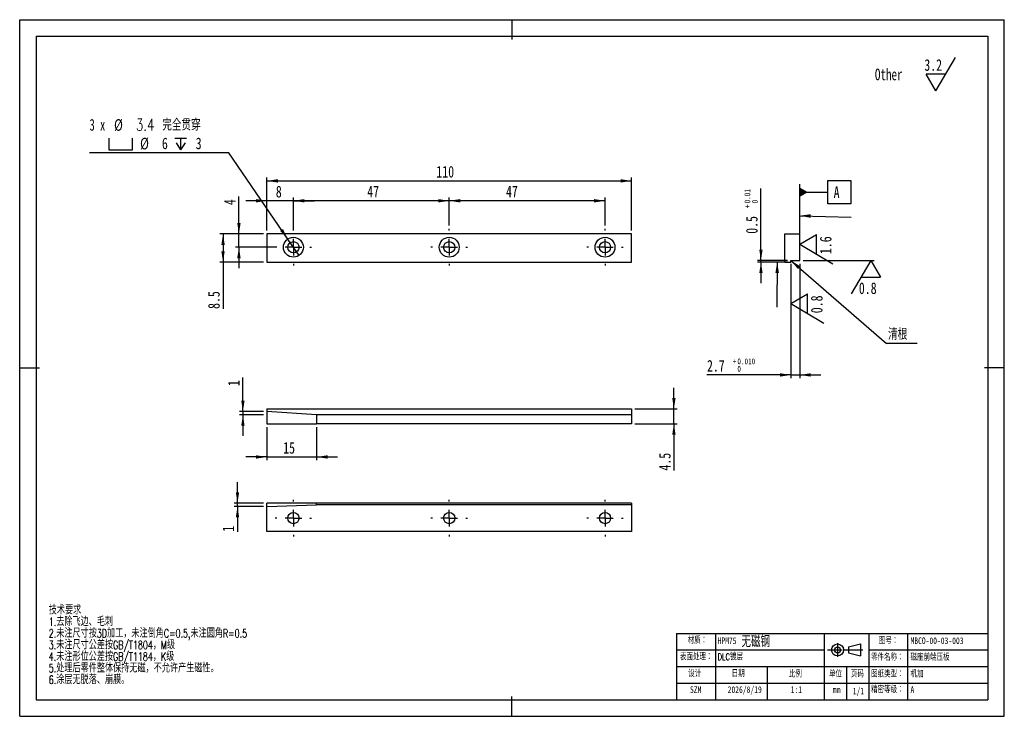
# Model space of a CAD drawing. Header units: millimetres. Extents: x 0 to 297, y 0 to 210.
import ezdxf

# ---------------------------------------------------------------- set-up
doc = ezdxf.new("R2010")
doc.units = ezdxf.units.MM
doc.linetypes.add('CENTERX2', pattern=[20.32, 12.7, -2.54, 2.54, -2.54])
doc.layers.add('中心线层', color=7, linetype='CENTERX2')
doc.layers.add('图框', color=7, linetype='Continuous')
for name, color, linetype, lineweight in [('文字层', 7, 'Continuous', 25), ('标注层', 7, 'Continuous', 25), ('符号标注层', 7, 'Continuous', 25)]:
    doc.layers.add(name, color=color, linetype=linetype, lineweight=lineweight)
doc.styles.add('SLDTEXTSTYLE0', font='TXT', dxfattribs={"width": 0.7, "bigfont": 'bigfont'})
doc.styles.add('SLDTEXTSTYLE1', font='TXT', dxfattribs={"width": 0.7})
doc.styles.add('SLDTEXTSTYLE2', font='TXT', dxfattribs={"width": 0.75, "bigfont": 'bigfont'})
doc.styles.add('SLDTEXTSTYLE3', font='TXT', dxfattribs={"width": 0.75})
doc.styles.add('SLDTEXTSTYLE4', font='TXT', dxfattribs={"width": 0.666667})
doc.dimstyles.new('SLDDIMSTYLE0', dxfattribs={"dimtxt": 3.5, "dimasz": 3.302, "dimexe": 0, "dimexo": 0.0625, "dimgap": 0.875, "dimtad": 1, "dimdec": 3, "dimrnd": 1e-09, "dimzin": 12, "dimdsep": 46, "dimtxsty": 'SLDTEXTSTYLE3', "dimsah": 1, "dimcen": 0.09, "dimadec": 0, "dimazin": 3, "dimtfac": 1, "dimtdec": 3, "dimtofl": 0, "dimtmove": 0, "dimatfit": 3, "dimfxl": 0, "dimfrac": 2, "dimtolj": 1, "dimtzin": 12, "dimarcsym": 0})
doc.dimstyles.new('SLDDIMSTYLE1', dxfattribs={"dimtxt": 3.5, "dimasz": 3.302, "dimexe": 0, "dimexo": 0.0625, "dimgap": 0.875, "dimtad": 1, "dimdec": 3, "dimrnd": 1e-09, "dimzin": 12, "dimdsep": 46, "dimtxsty": 'SLDTEXTSTYLE3', "dimsah": 1, "dimcen": 0.09, "dimadec": 0, "dimazin": 3, "dimtfac": 1, "dimtdec": 3, "dimtmove": 0, "dimatfit": 0, "dimfxl": 0, "dimfrac": 2, "dimtolj": 1, "dimtzin": 12, "dimarcsym": 0})
doc.dimstyles.new('SLDDIMSTYLE2', dxfattribs={"dimtxt": 3.5, "dimasz": 3.302, "dimexe": 0, "dimexo": 0.0625, "dimgap": 0.875, "dimtad": 0, "dimtih": 1, "dimtoh": 1, "dimdec": 1, "dimrnd": 1e-09, "dimzin": 12, "dimdsep": 46, "dimtxsty": 'SLDTEXTSTYLE3', "dimblk1": 'NONE', "dimsah": 1, "dimcen": 0, "dimadec": 0, "dimazin": 3, "dimtfac": 1, "dimtdec": 3, "dimtmove": 0, "dimatfit": 3, "dimldrblk": 'NONE', "dimfxl": 0, "dimfrac": 2, "dimtolj": 1, "dimtzin": 12, "dimarcsym": 0})
doc.dimstyles.new('SLDDIMSTYLE3', dxfattribs={"dimtxt": 3.5, "dimasz": 3.302, "dimexe": 0, "dimexo": 0.0625, "dimgap": 0.875, "dimtad": 1, "dimrnd": 1e-09, "dimdsep": 46, "dimtxsty": 'SLDTEXTSTYLE3', "dimsah": 1, "dimcen": 0.09, "dimadec": 0, "dimazin": 2, "dimtol": 1, "dimtp": 0.01, "dimtfac": 1, "dimtmove": 0, "dimatfit": 0, "dimfxl": 0, "dimfrac": 2, "dimtolj": 1, "dimarcsym": 0})
doc.dimstyles.new('SLDDIMSTYLE4', dxfattribs={"dimtxt": 3.5, "dimasz": 3.302, "dimexe": 0, "dimexo": 0.0625, "dimgap": 0.875, "dimtad": 1, "dimdec": 3, "dimrnd": 1e-09, "dimzin": 12, "dimdsep": 46, "dimtxsty": 'SLDTEXTSTYLE3', "dimsah": 1, "dimcen": 0.09, "dimadec": 0, "dimazin": 3, "dimtol": 1, "dimtp": 0.01, "dimtfac": 1, "dimtdec": 3, "dimtmove": 0, "dimatfit": 0, "dimfxl": 0, "dimfrac": 2, "dimtolj": 1, "dimtzin": 0, "dimarcsym": 0})
doc.dimstyles.new('SLDDIMSTYLE5', dxfattribs={"dimtxt": 0.18, "dimasz": 3.302, "dimexe": 0, "dimexo": 0.0625, "dimgap": 0, "dimtad": 0, "dimtih": 1, "dimtoh": 1, "dimdec": 0, "dimrnd": 1e-09, "dimzin": 0, "dimdsep": 46, "dimtxsty": 'Standard', "dimsah": 1, "dimcen": 0.09, "dimadec": 0, "dimazin": 0, "dimtfac": 3.302, "dimtdec": 0, "dimtofl": 0, "dimtmove": 0, "dimatfit": 3, "dimfxl": 0, "dimfrac": 2, "dimtolj": 1, "dimtzin": 0, "dimarcsym": 0})

# ---------------------------------------------------------------- blocks, each defined once
blk = doc.blocks.new('块1')
at = {"layer": '图框'}
for p, q in [((234.58, 92.12), (234.58, 85.23)), ((240.05, 90.27), (246.05, 91.77)), ((240.05, 90.27), (240.05, 87.27)), ((246.05, 91.77), (246.05, 85.77)), ((229.6, 88.84), (236.93, 88.84)), ((238.14, 88.84), (247.34, 88.84)), ((240.05, 87.27), (246.05, 85.77))]:
    blk.add_line(p, q, dxfattribs=at)
for radius in [3, 1.5]:
    blk.add_circle((234.58, 88.77), radius, dxfattribs=at)
blk = doc.blocks.new('SW_SFSYMBOL_0')
at = {"layer": '符号标注层', "color": 0}
for p, q in [((3.52, -5), (9.41, 5)), ((3.52, -5), (0.57, 0)), ((6.46, 0), (0.57, 0))]:
    blk.add_line(p, q, dxfattribs=at)
at = {"layer": '符号标注层', "color": 0, "insert": (0, 4.51), "char_height": 3.5, "attachment_point": 1, "style": 'SLDTEXTSTYLE3'}
blk.add_mtext('3.2', dxfattribs=at)
blk = doc.blocks.new('_D')
at = {"layer": '标注层'}
for p, q in [((74.55, 146.41), (74.55, 162.41)), ((74.55, 161.41), (184.55, 161.41)), ((184.55, 146.41), (184.55, 162.41))]:
    blk.add_line(p, q, dxfattribs=at)
for points in [[(74.55, 161.41), (77.86, 160.9), (77.86, 161.92)], [(184.55, 161.41), (181.25, 161.92), (181.25, 160.9)]]:
    blk.add_solid(points, dxfattribs=at)
at = {"layer": '标注层', "insert": (125.67, 165.92), "char_height": 3.5, "attachment_point": 1, "style": 'SLDTEXTSTYLE3'}
blk.add_mtext('110', dxfattribs=at)
blk = doc.blocks.new('_D_1')
at = {"layer": '标注层'}
for p, q in [((73.55, 145.41), (60.33, 145.41)), ((61.33, 145.41), (61.33, 136.91)), ((73.55, 136.91), (60.33, 136.91)), ((61.33, 136.91), (61.33, 122.8))]:
    blk.add_line(p, q, dxfattribs=at)
for points in [[(61.33, 145.41), (60.82, 142.11), (61.84, 142.11)], [(61.33, 136.91), (61.84, 140.21), (60.82, 140.21)]]:
    blk.add_solid(points, dxfattribs=at)
at = {"layer": '标注层', "insert": (56.82, 122.8), "char_height": 3.5, "attachment_point": 1, "rotation": 90, "style": 'SLDTEXTSTYLE3'}
blk.add_mtext('8.5', dxfattribs=at)
blk = doc.blocks.new('_D_2')
at = {"layer": '标注层'}
for p, q in [((74.55, 155.41), (68.2, 155.41)), ((74.55, 146.41), (74.55, 156.41)), ((82.55, 155.41), (74.55, 155.41)), ((82.55, 146.61), (82.55, 156.41)), ((82.55, 155.41), (88.9, 155.41))]:
    blk.add_line(p, q, dxfattribs=at)
for points in [[(74.55, 155.41), (71.25, 155.92), (71.25, 154.9)], [(82.55, 155.41), (85.86, 154.9), (85.86, 155.92)]]:
    blk.add_solid(points, dxfattribs=at)
at = {"layer": '标注层', "insert": (77.26, 159.92), "char_height": 3.5, "attachment_point": 1, "style": 'SLDTEXTSTYLE3'}
blk.add_mtext('8', dxfattribs=at)
blk = doc.blocks.new('_D_3')
at = {"layer": '标注层'}
for p, q in [((66.12, 145.41), (66.12, 156.7)), ((73.55, 145.41), (65.12, 145.41)), ((66.12, 141.41), (66.12, 145.41)), ((77.35, 141.41), (65.12, 141.41)), ((66.12, 141.41), (66.12, 135.06))]:
    blk.add_line(p, q, dxfattribs=at)
for points in [[(66.12, 145.41), (66.63, 148.71), (65.61, 148.71)], [(66.12, 141.41), (65.61, 138.11), (66.63, 138.11)]]:
    blk.add_solid(points, dxfattribs=at)
at = {"layer": '标注层', "insert": (61.61, 154.11), "char_height": 3.5, "attachment_point": 1, "rotation": 90, "style": 'SLDTEXTSTYLE3'}
blk.add_mtext('4', dxfattribs=at)
blk = doc.blocks.new('_D_4')
at = {"layer": '标注层'}
for p, q in [((129.55, 147.91), (129.55, 156.41)), ((176.55, 155.41), (129.55, 155.41)), ((176.55, 147.91), (176.55, 156.41))]:
    blk.add_line(p, q, dxfattribs=at)
for points in [[(129.55, 155.41), (132.86, 154.9), (132.86, 155.92)], [(176.55, 155.41), (173.25, 155.92), (173.25, 154.9)]]:
    blk.add_solid(points, dxfattribs=at)
at = {"layer": '标注层', "insert": (146.67, 159.92), "char_height": 3.5, "attachment_point": 1, "style": 'SLDTEXTSTYLE3'}
blk.add_mtext('47', dxfattribs=at)
blk = doc.blocks.new('_D_5')
at = {"layer": '标注层'}
for p, q in [((82.55, 147.91), (82.55, 156.41)), ((129.55, 155.41), (82.55, 155.41)), ((129.55, 147.91), (129.55, 156.41))]:
    blk.add_line(p, q, dxfattribs=at)
for points in [[(82.55, 155.41), (85.86, 154.9), (85.86, 155.92)], [(129.55, 155.41), (126.25, 155.92), (126.25, 154.9)]]:
    blk.add_solid(points, dxfattribs=at)
at = {"layer": '标注层', "insert": (104.83, 159.92), "char_height": 3.5, "attachment_point": 1, "style": 'SLDTEXTSTYLE3'}
blk.add_mtext('47', dxfattribs=at)
blk = doc.blocks.new('SW_SYMBOL_HOLE_SPOT')
at = {"layer": '标注层', "color": 0}
for p, q in [((0, 875), (0, 75)), ((1600, 75), (1600, 875)), ((0, 75), (1600, 75))]:
    blk.add_line(p, q, dxfattribs=at)
blk = doc.blocks.new('SW_SYMBOL_HOLE_DEPTH')
at = {"layer": '标注层', "color": 0}
for p, q in [((0, 875), (800, 875)), ((400, 875), (400, 75)), ((100, 555), (400, 75)), ((700, 555), (400, 75))]:
    blk.add_line(p, q, dxfattribs=at)
blk = doc.blocks.new('_D_6')
at = {"layer": '标注层'}
for p, q in [((63.05, 169.9), (21.05, 169.9)), ((80.86, 143.88), (63.05, 169.9)), ((84.25, 138.93), (80.86, 143.88))]:
    blk.add_line(p, q, dxfattribs=at)
blk.add_solid([(80.86, 143.88), (79.41, 146.89), (78.57, 146.32)], dxfattribs=at)
at = {"layer": '标注层', "xscale": 0.004470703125, "yscale": 0.004470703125, "zscale": 0.004470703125}
for name, p in [('SW_SYMBOL_HOLE_SPOT', (26.87, 170.39)), ('SW_SYMBOL_HOLE_DEPTH', (46.76, 170.39))]:
    blk.add_blockref(name, p, dxfattribs=at)
at = {"layer": '标注层', "char_height": 3.5, "attachment_point": 1}
for s, insert, style in [('3 x', (21.05, 180.08), 'SLDTEXTSTYLE4'), ('%%c', (28.46, 180.02), 'SLDTEXTSTYLE3'), ('3.4 完全贯穿', (35.05, 180.08), 'SLDTEXTSTYLE2'), ('%%c', (36.31, 174.41), 'SLDTEXTSTYLE3'), ('6', (42.9, 174.47), 'SLDTEXTSTYLE3'), ('3', (53.08, 174.47), 'SLDTEXTSTYLE3')]:
    blk.add_mtext(s, dxfattribs=dict(at, insert=insert, style=style))
blk = doc.blocks.new('_None')
blk = doc.blocks.new('SW_CENTERMARKSYMBOL_0')
at = {"layer": '中心线层', "color": 0}
for p, q in [((0, 5), (0, 5.5)), ((-5, 0), (-5.5, 0)), ((0, 0), (-2.5, 0)), ((0, 0), (0, 2.5)), ((0, 0), (0, -2.5)), ((0, 0), (2.5, 0)), ((5, 0), (5.5, 0)), ((0, -5), (0, -5.5))]:
    blk.add_line(p, q, dxfattribs=at)
blk = doc.blocks.new('SW_CENTERMARKSYMBOL_1')
at = {"layer": '中心线层', "color": 0}
for p, q in [((0, 5), (0, 5.5)), ((-5, 0), (-5.5, 0)), ((0, 0), (-2.5, 0)), ((0, 0), (0, 2.5)), ((0, 0), (0, -2.5)), ((0, 0), (2.5, 0)), ((5, 0), (5.5, 0)), ((0, -5), (0, -5.5))]:
    blk.add_line(p, q, dxfattribs=at)
blk = doc.blocks.new('SW_CENTERMARKSYMBOL_2')
at = {"layer": '中心线层', "color": 0}
for p, q in [((0, 5), (0, 5.5)), ((-5, 0), (-5.5, 0)), ((0, 0), (-2.5, 0)), ((0, 0), (0, 2.5)), ((0, 0), (0, -2.5)), ((0, 0), (2.5, 0)), ((5, 0), (5.5, 0)), ((0, -5), (0, -5.5))]:
    blk.add_line(p, q, dxfattribs=at)
blk = doc.blocks.new('_D_7')
at = {"layer": '标注层'}
for p, q in [((197.33, 92.68), (197.33, 99.03)), ((185.55, 92.68), (198.33, 92.68)), ((197.33, 88.18), (197.33, 92.68)), ((185.55, 88.18), (198.33, 88.18)), ((197.33, 88.18), (197.33, 74.07))]:
    blk.add_line(p, q, dxfattribs=at)
for points in [[(197.33, 92.68), (197.84, 95.98), (196.82, 95.98)], [(197.33, 88.18), (196.82, 84.88), (197.84, 84.88)]]:
    blk.add_solid(points, dxfattribs=at)
at = {"layer": '标注层', "insert": (192.82, 74.07), "char_height": 3.5, "attachment_point": 1, "rotation": 90, "style": 'SLDTEXTSTYLE3'}
blk.add_mtext('4.5', dxfattribs=at)
blk = doc.blocks.new('_D_8')
at = {"layer": '标注层'}
for p, q in [((74.55, 87.18), (74.55, 77.18)), ((89.55, 87.18), (89.55, 77.18)), ((74.55, 78.18), (68.2, 78.18)), ((74.55, 78.18), (89.55, 78.18)), ((89.55, 78.18), (95.9, 78.18))]:
    blk.add_line(p, q, dxfattribs=at)
for points in [[(74.55, 78.18), (71.25, 78.69), (71.25, 77.67)], [(89.55, 78.18), (92.86, 77.67), (92.86, 78.69)]]:
    blk.add_solid(points, dxfattribs=at)
at = {"layer": '标注层', "insert": (79.47, 82.69), "char_height": 3.5, "attachment_point": 1, "style": 'SLDTEXTSTYLE3'}
blk.add_mtext('15', dxfattribs=at)
blk = doc.blocks.new('_D_9')
at = {"layer": '标注层'}
for p, q in [((67.33, 91.88), (67.33, 102.11)), ((73.55, 91.88), (66.33, 91.88)), ((73.55, 90.88), (66.33, 90.88)), ((67.33, 91.88), (67.33, 90.88)), ((67.33, 90.88), (67.33, 84.53))]:
    blk.add_line(p, q, dxfattribs=at)
for points in [[(67.33, 91.88), (67.84, 95.18), (66.82, 95.18)], [(67.33, 90.88), (66.82, 87.58), (67.84, 87.58)]]:
    blk.add_solid(points, dxfattribs=at)
at = {"layer": '标注层', "insert": (62.82, 99.52), "char_height": 3.5, "attachment_point": 1, "rotation": 90, "style": 'SLDTEXTSTYLE3'}
blk.add_mtext('1', dxfattribs=at)
blk = doc.blocks.new('_D_10')
at = {"layer": '标注层'}
for p, q in [((223.59, 137.41), (223.59, 159.16)), ((231.61, 137.41), (222.59, 137.41)), ((231.61, 136.91), (222.59, 136.91)), ((223.59, 136.91), (223.59, 137.41)), ((223.59, 136.91), (223.59, 130.56))]:
    blk.add_line(p, q, dxfattribs=at)
for points in [[(223.59, 137.41), (224.09, 140.71), (223.08, 140.71)], [(223.59, 136.91), (223.08, 133.61), (224.09, 133.61)]]:
    blk.add_solid(points, dxfattribs=at)
at = {"layer": '标注层', "attachment_point": 1, "rotation": 90, "style": 'SLDTEXTSTYLE3'}
for s, insert, char_height in [('0.01', (218.61, 154.63), 1.75), ('+', (218.61, 153.22), 1.75), ('0', (220.87, 154.63), 1.75), ('0.5', (219.07, 145.46), 3.5)]:
    blk.add_mtext(s, dxfattribs=dict(at, insert=insert, char_height=char_height))
blk = doc.blocks.new('_D_11')
at = {"layer": '标注层'}
for p, q in [((232.61, 136.41), (232.61, 101.91)), ((235.31, 136.41), (235.31, 101.91)), ((232.61, 102.91), (207.31, 102.91)), ((232.61, 102.91), (235.31, 102.91)), ((235.31, 102.91), (241.66, 102.91))]:
    blk.add_line(p, q, dxfattribs=at)
for points in [[(232.61, 102.91), (229.3, 103.42), (229.3, 102.4)], [(235.31, 102.91), (238.61, 102.4), (238.61, 103.42)]]:
    blk.add_solid(points, dxfattribs=at)
at = {"layer": '标注层', "attachment_point": 1, "style": 'SLDTEXTSTYLE3'}
for s, insert, char_height in [('2.7', (207.31, 107.42), 3.5), ('+', (215.07, 107.89), 1.75), ('0.010', (216.48, 107.89), 1.75), ('0', (216.48, 105.62), 1.75)]:
    blk.add_mtext(s, dxfattribs=dict(at, insert=insert, char_height=char_height))
blk = doc.blocks.new('SW_NOTE_0')
at = {"layer": '文字层', "color": 0}
blk.add_line((9.25, 0), (0, 0), dxfattribs=at)
at = {"layer": '文字层', "color": 0, "insert": (0.42, 4.53), "char_height": 3.5, "attachment_point": 1, "style": 'SLDTEXTSTYLE2'}
blk.add_mtext('清根', dxfattribs=at)
blk = doc.blocks.new('SW_SFSYMBOL_1')
at = {"layer": '符号标注层', "color": 0}
for p, q in [((-16.81, 11.11), (4.6, 11.11)), ((3.6, 11.11), (-2.3, 1.11)), ((3.6, 11.11), (6.55, 6.11)), ((0.65, 6.11), (6.55, 6.11))]:
    blk.add_line(p, q, dxfattribs=at)
at = {"layer": '符号标注层', "color": 0, "insert": (0, 4.51), "char_height": 3.5, "attachment_point": 1, "style": 'SLDTEXTSTYLE3'}
blk.add_mtext('0.8', dxfattribs=at)
blk = doc.blocks.new('SW_SFSYMBOL_2')
at = {"layer": '符号标注层', "color": 0}
for p, q in [((-10.56, 2.95), (-5.56, 5.9)), ((-5.56, 0), (-5.56, 5.9)), ((-10.56, 2.95), (-0.56, -2.95))]:
    blk.add_line(p, q, dxfattribs=at)
at = {"layer": '符号标注层', "color": 0, "insert": (-4.51, 0), "char_height": 3.5, "attachment_point": 1, "rotation": 90, "style": 'SLDTEXTSTYLE3'}
blk.add_mtext('0.8', dxfattribs=at)
blk = doc.blocks.new('SW_SFSYMBOL_3')
at = {"layer": '符号标注层', "color": 0}
for p, q in [((-10.56, 2.95), (-5.56, 5.9)), ((-5.56, 0), (-5.56, 5.9)), ((-10.56, 2.95), (-0.56, -2.95))]:
    blk.add_line(p, q, dxfattribs=at)
at = {"layer": '符号标注层', "color": 0, "insert": (-4.51, 0), "char_height": 3.5, "attachment_point": 1, "rotation": 90, "style": 'SLDTEXTSTYLE3'}
blk.add_mtext('1.6', dxfattribs=at)
blk = doc.blocks.new('SW_DATUMTAG_0')
at = {"layer": '符号标注层', "color": 0}
for p, q in [((-1.77, -0.72), (-1.77, 6.28)), ((-1.77, 6.28), (5.23, 6.28)), ((5.23, 6.28), (5.23, -0.72)), ((-10.21, -9.81), (-10.21, 5.18)), ((-10.21, 2.78), (-1.77, 2.78)), ((5.23, -0.72), (-1.77, -0.72))]:
    blk.add_line(p, q, dxfattribs=at)
blk.add_solid([(-10.21, 1.38), (-10.21, 4.18), (-7.76, 2.78)], dxfattribs=at)
at = {"layer": '符号标注层', "color": 0, "insert": (0, 4.51), "char_height": 3.5, "attachment_point": 1, "style": 'SLDTEXTSTYLE3'}
blk.add_mtext('A', dxfattribs=at)
blk = doc.blocks.new('_D_12')
at = {"layer": '标注层'}
for p, q in [((65.69, 64.25), (65.69, 70.6)), ((73.55, 64.25), (64.69, 64.25)), ((73.55, 63.25), (64.69, 63.25)), ((65.69, 63.25), (65.69, 64.25)), ((65.69, 63.25), (65.69, 55.65))]:
    blk.add_line(p, q, dxfattribs=at)
for points in [[(65.69, 64.25), (66.2, 67.55), (65.18, 67.55)], [(65.69, 63.25), (65.18, 59.95), (66.2, 59.95)]]:
    blk.add_solid(points, dxfattribs=at)
at = {"layer": '标注层', "insert": (61.18, 55.65), "char_height": 3.5, "attachment_point": 1, "rotation": 90, "style": 'SLDTEXTSTYLE3'}
blk.add_mtext('1', dxfattribs=at)
blk = doc.blocks.new('SW_CENTERMARKSYMBOL_3')
at = {"layer": '中心线层', "color": 0}
for p, q in [((0, 5), (0, 5.5)), ((-5, 0), (-5.5, 0)), ((0, 0), (-2.5, 0)), ((0, 0), (0, 2.5)), ((0, 0), (0, -2.5)), ((0, 0), (2.5, 0)), ((5, 0), (5.5, 0)), ((0, -5), (0, -5.5))]:
    blk.add_line(p, q, dxfattribs=at)
blk = doc.blocks.new('SW_CENTERMARKSYMBOL_4')
at = {"layer": '中心线层', "color": 0}
for p, q in [((0, 5), (0, 5.5)), ((-5, 0), (-5.5, 0)), ((0, 0), (-2.5, 0)), ((0, 0), (0, 2.5)), ((0, 0), (0, -2.5)), ((0, 0), (2.5, 0)), ((5, 0), (5.5, 0)), ((0, -5), (0, -5.5))]:
    blk.add_line(p, q, dxfattribs=at)
blk = doc.blocks.new('SW_CENTERMARKSYMBOL_5')
at = {"layer": '中心线层', "color": 0}
for p, q in [((0, 5), (0, 5.5)), ((-5, 0), (-5.5, 0)), ((0, 0), (-2.5, 0)), ((0, 0), (0, 2.5)), ((0, 0), (0, -2.5)), ((0, 0), (2.5, 0)), ((5, 0), (5.5, 0)), ((0, -5), (0, -5.5))]:
    blk.add_line(p, q, dxfattribs=at)

msp = doc.modelspace()

# ---------------------------------------------------------------- linework, layer by layer
at = {"color": 7, "linetype": 'Continuous', "lineweight": 25}
for p, q in [((74.5535, 145.4072), (74.5535, 136.9072)), ((184.5535, 145.4072), (74.5535, 145.4072)), ((184.5535, 136.9072), (184.5535, 145.4072)), ((230.8069, 136.9072), (230.8069, 145.4072)), ((230.8069, 145.4072), (235.3069, 145.4072)), ((235.3069, 137.4072), (235.3069, 145.4072)), ((74.5535, 136.9072), (184.5535, 136.9072)), ((230.8069, 136.9072), (232.6069, 136.9072)), ((232.6069, 137.4072), (235.3069, 137.4072)), ((232.6069, 136.9072), (232.6069, 137.4072)), ((74.5535, 92.6809), (184.5535, 92.6809)), ((74.5535, 92.6809), (74.5535, 91.8809)), ((184.5535, 92.6809), (184.5535, 90.8809)), ((89.5535, 90.8809), (74.5535, 91.8809)), ((74.5535, 91.8809), (74.5535, 88.1809)), ((184.5535, 90.8809), (89.5535, 90.8809)), ((89.5535, 90.8809), (89.5535, 88.1809)), ((184.5535, 90.8809), (184.5535, 88.1809)), ((74.5535, 88.1809), (89.5535, 88.1809)), ((184.5535, 88.1809), (89.5535, 88.1809)), ((89.5535, 64.2521), (74.5535, 64.2521)), ((74.5535, 63.2521), (74.5535, 64.2521)), ((74.5535, 63.2521), (89.5535, 63.7521)), ((74.5535, 55.7521), (74.5535, 63.2521)), ((89.5535, 63.7521), (89.5535, 64.2521)), ((184.5535, 64.2521), (89.5535, 64.2521)), ((184.5535, 63.7521), (89.5535, 63.7521)), ((184.5535, 64.2521), (184.5535, 63.7521)), ((184.5535, 63.7521), (184.5535, 55.7521)), ((184.5535, 55.7521), (74.5535, 55.7521))]:
    msp.add_line(p, q, dxfattribs=at)
for centre, radius in [((82.5535, 141.4072), 3), ((82.5535, 141.4072), 1.7), ((129.5535, 141.4072), 3), ((129.5535, 141.4072), 1.7), ((176.5535, 141.4072), 3), ((176.5535, 141.4072), 1.7), ((82.5535, 59.7521), 1.7), ((129.5535, 59.7521), 1.7), ((176.5535, 59.7521), 1.7)]:
    msp.add_circle(centre, radius, dxfattribs=at)
at = {"layer": '图框'}
for p, q in [((-0.0066, -0.0006), (-0.0066, 209.9994)), ((-0.0066, 209.9994), (296.9934, 209.9994)), ((148.4934, 209.9994), (148.4934, 203.9994)), ((296.9934, -0.0006), (296.9934, 209.9994)), ((4.9934, 204.9994), (291.9934, 204.9994)), ((4.9934, 204.9994), (4.9934, 4.9994)), ((291.9934, 204.9994), (291.9934, 4.9994)), ((-0.0066, 104.9994), (5.9934, 104.9994)), ((296.9934, 104.9994), (290.9934, 104.9994)), ((4.9934, 29.9994), (4.9934, 4.9994)), ((198.1011, 24.9994), (291.9934, 24.9994)), ((198.1011, 24.9994), (198.1011, 4.9994)), ((209.8577, 24.9994), (209.8577, 4.9994)), ((242.6761, 24.9994), (242.6761, 4.9994)), ((256.1404, 24.9994), (256.1404, 4.9994)), ((267.8353, 24.9994), (267.8353, 4.9994)), ((198.1011, 19.9994), (242.6761, 19.9994)), ((256.1404, 19.9994), (291.9934, 19.9994)), ((198.1011, 14.9994), (291.9934, 14.9994)), ((225.4755, 14.9994), (225.4755, 4.9994)), ((249.4081, 14.9994), (249.4081, 4.9994)), ((198.1011, 9.9994), (291.9934, 9.9994)), ((148.4934, -0.0006), (148.4934, 5.9994)), ((4.9934, 4.9994), (291.9934, 4.9994)), ((158.373, 4.9994), (291.9934, 4.9994)), ((-0.0066, -0.0006), (296.9934, -0.0006))]:
    msp.add_line(p, q, dxfattribs=at)
at = {"layer": '符号标注层'}
msp.add_line((235.3069, 146.4072), (235.3069, 151.9053), dxfattribs=at)

# ---------------------------------------------------------------- block references
at = {"color": 7, "linetype": 'Continuous', "xscale": 0.6, "yscale": 0.6, "zscale": 0.6}
msp.add_blockref('块1', (105.9412, -33.2605), dxfattribs=at)
at = {"layer": '中心线层'}
for name, p in [('SW_CENTERMARKSYMBOL_2', (82.5535, 141.4072)), ('SW_CENTERMARKSYMBOL_0', (129.5535, 141.4072)), ('SW_CENTERMARKSYMBOL_1', (176.5535, 141.4072)), ('SW_CENTERMARKSYMBOL_5', (82.5535, 59.7521)), ('SW_CENTERMARKSYMBOL_3', (129.5535, 59.7521)), ('SW_CENTERMARKSYMBOL_4', (176.5535, 59.7521))]:
    msp.add_blockref(name, p, dxfattribs=at)
at = {"layer": '文字层'}
msp.add_blockref('SW_NOTE_0', (261.5, 112.4343), dxfattribs=at)
at = {"layer": '符号标注层'}
for name, p in [('SW_SFSYMBOL_0', (272.8661, 193.5771)), ('SW_DATUMTAG_0', (245.5156, 155.2145)), ('SW_SFSYMBOL_3', (245.8626, 139.3339)), ('SW_SFSYMBOL_1', (253.1207, 126.2959)), ('SW_SFSYMBOL_2', (243.1626, 121.5081))]:
    msp.add_blockref(name, p, dxfattribs=at)

# ---------------------------------------------------------------- texts
at = {"layer": '图框'}
for s, insert, char_height, attachment_point, style in [('技术要求', (8.7595, 33.2504), 2.5, 1, 'SLDTEXTSTYLE0'), ('1.去除飞边、毛刺', (8.7595, 29.7504), 2.5, 1, 'SLDTEXTSTYLE0'), ('2.未注尺寸按3D加工，未注倒角C=0.5,未注圆角R=0.5', (8.7595, 26.2504), 2.5, 1, 'SLDTEXTSTYLE0'), ('材质：', (201.5001, 23.9043), 2, 1, 'SLDTEXTSTYLE0'), ('HPM75', (210.4984, 23.7844), 2, 1, 'SLDTEXTSTYLE1'), ('图号：', (259.1354, 23.7844), 2, 1, 'SLDTEXTSTYLE0'), ('MBCO-00-03-003', (268.6928, 23.7844), 2, 1, 'SLDTEXTSTYLE1'), ('3.未注尺寸公差按GB/T1804，M级', (8.7595, 22.7504), 2.5, 1, 'SLDTEXTSTYLE0'), ('4.未注形位公差按GB/T1184，K级', (8.7595, 19.2504), 2.5, 1, 'SLDTEXTSTYLE0'), ('表面处理：', (199.1695, 18.918), 2, 1, 'SLDTEXTSTYLE0'), ('DLC镀层', (210.4984, 18.918), 2, 1, 'SLDTEXTSTYLE0'), ('零件名称：', (256.8049, 18.798), 2, 1, 'SLDTEXTSTYLE0'), ('磁座前端压板', (268.6928, 18.798), 2, 1, 'SLDTEXTSTYLE0'), ('5.处理后零件整体保持无磁，不允许产生磁性。', (8.7595, 15.7504), 2.5, 1, 'SLDTEXTSTYLE0'), ('6.涂层无脱落、崩膜。', (8.7595, 12.2504), 2.5, 1, 'SLDTEXTSTYLE0'), ('设计', (201.6224, 13.8623), 2, 1, 'SLDTEXTSTYLE0'), ('日期', (214.7519, 13.8623), 2, 1, 'SLDTEXTSTYLE0'), ('比例', (231.9978, 13.7423), 2, 1, 'SLDTEXTSTYLE0'), ('单位', (244.1047, 13.7423), 2, 1, 'SLDTEXTSTYLE0'), ('页码', (250.7053, 13.7423), 2, 1, 'SLDTEXTSTYLE0'), ('图纸类型：', (256.8049, 13.7423), 2, 1, 'SLDTEXTSTYLE0'), ('机加', (268.6928, 13.7423), 2, 1, 'SLDTEXTSTYLE0'), ('SZM', (203.8946, 9.0472), 2, 2, 'SLDTEXTSTYLE1'), ('2026/8/19', (218.6855, 9.0472), 2, 2, 'SLDTEXTSTYLE1'), ('1:1', (234.27, 9.0472), 2, 2, 'SLDTEXTSTYLE1'), ('精密等级：', (256.8049, 9.0472), 2, 1, 'SLDTEXTSTYLE0'), ('A', (268.6928, 9.0472), 2, 1, 'SLDTEXTSTYLE1'), ('mm', (245.2714, 9.0472), 2, 1, 'SLDTEXTSTYLE1'), ('1/1', (251.29, 8.6018), 2, 1, 'SLDTEXTSTYLE1')]:
    msp.add_mtext(s, dxfattribs=dict(at, insert=insert, char_height=char_height, attachment_point=attachment_point, style=style))
at = {"layer": '文字层', "char_height": 3.5, "attachment_point": 1}
for s, insert, style in [('Other', (257.9662, 195.2496), 'SLDTEXTSTYLE1'), ('无磁钢', (217.6781, 24.3486), 'SLDTEXTSTYLE2')]:
    msp.add_mtext(s, dxfattribs=dict(at, insert=insert, style=style))

# ---------------------------------------------------------------- dimensions: what is measured, and where the dimension line sits
at = {"layer": '标注层'}
dim = msp.add_diameter_dim_2p(p1=(84.2482, 138.9317), p2=(80.8588, 143.8827), text='3 x <> 完全贯穿\\P{\\fGDT;v}%%c 6 {\\fGDT;x} 3\\P', dimstyle='SLDDIMSTYLE2', dxfattribs=at)
dim.commit()
dim.dimension.update_dxf_attribs({"geometry": '_D_6', "text_midpoint": (41.2544, 175.5107), "dimtype": 163})
for base, p1, p2, dimstyle, picture, middle in [((184.5535, 164.1853), (74.5535, 145.4072), (184.5535, 145.4072), 'SLDDIMSTYLE0', '_D', (129.5535, 164.1853)), ((74.5535, 158.1853), (82.5535, 141.4072), (74.5535, 145.4072), 'SLDDIMSTYLE1', '_D_2', (78.5535, 158.1853)), ((82.5535, 155.4072), (129.5535, 146.9072), (82.5535, 146.9072), 'SLDDIMSTYLE0', '_D_5', (107.4142, 155.4072)), ((129.5535, 155.4072), (176.5535, 146.9072), (129.5535, 146.9072), 'SLDDIMSTYLE0', '_D_4', (149.2571, 155.4072)), ((235.3069, 102.9072), (232.6069, 137.4072), (235.3069, 137.4072), 'SLDDIMSTYLE4', '_D_11', (214.8069, 102.9072)), ((89.5535, 80.959), (74.5535, 88.1809), (89.5535, 88.1809), 'SLDDIMSTYLE1', '_D_8', (82.0535, 80.959))]:
    dim = msp.add_linear_dim(base=base, p1=p1, p2=p2, dimstyle=dimstyle, dxfattribs=at)
    dim.commit()
    dim.dimension.update_dxf_attribs({"geometry": picture, "text_midpoint": middle, "dimtype": 160})
for base, p1, p2, dimstyle, picture, middle in [((220.8069, 137.4072), (232.6069, 136.9072), (232.6069, 137.4072), 'SLDDIMSTYLE3', '_D_10', (220.8069, 152.3069)), ((63.3401, 145.4072), (82.5535, 141.4072), (74.5535, 145.4072), 'SLDDIMSTYLE1', '_D_3', (63.3401, 155.4072)), ((58.5535, 136.9072), (74.5535, 145.4072), (74.5535, 136.9072), 'SLDDIMSTYLE0', '_D_1', (58.5535, 126.0315)), ((64.5535, 90.8809), (74.5535, 91.8809), (74.5535, 90.8809), 'SLDDIMSTYLE1', '_D_9', (64.5535, 100.817)), ((194.5535, 92.6809), (184.5535, 88.1809), (184.5535, 92.6809), 'SLDDIMSTYLE1', '_D_7', (194.5535, 77.3052)), ((65.692, 64.2521), (74.5535, 63.2521), (74.5535, 64.2521), 'SLDDIMSTYLE1', '_D_12', (65.692, 56.9415))]:
    dim = msp.add_linear_dim(base=base, p1=p1, p2=p2, angle=90, dimstyle=dimstyle, dxfattribs=at)
    dim.commit()
    dim.dimension.update_dxf_attribs({"geometry": picture, "text_midpoint": middle, "dimtype": 160})

# ---------------------------------------------------------------- leaders
at = {"layer": '文字层'}
msp.add_leader([(232.6069, 137.4072), (261.5, 112.4343)], dimstyle='SLDDIMSTYLE5', dxfattribs=at)
at = {"layer": '符号标注层'}
for points in [[(235.3069, 150.9053), (250.8286, 150.5168)], [(228.5034, 136.9072), (228.3875, 123.3099)]]:
    msp.add_leader(points, dimstyle='SLDDIMSTYLE5', dxfattribs=at)

doc.saveas('drawing.dxf')
